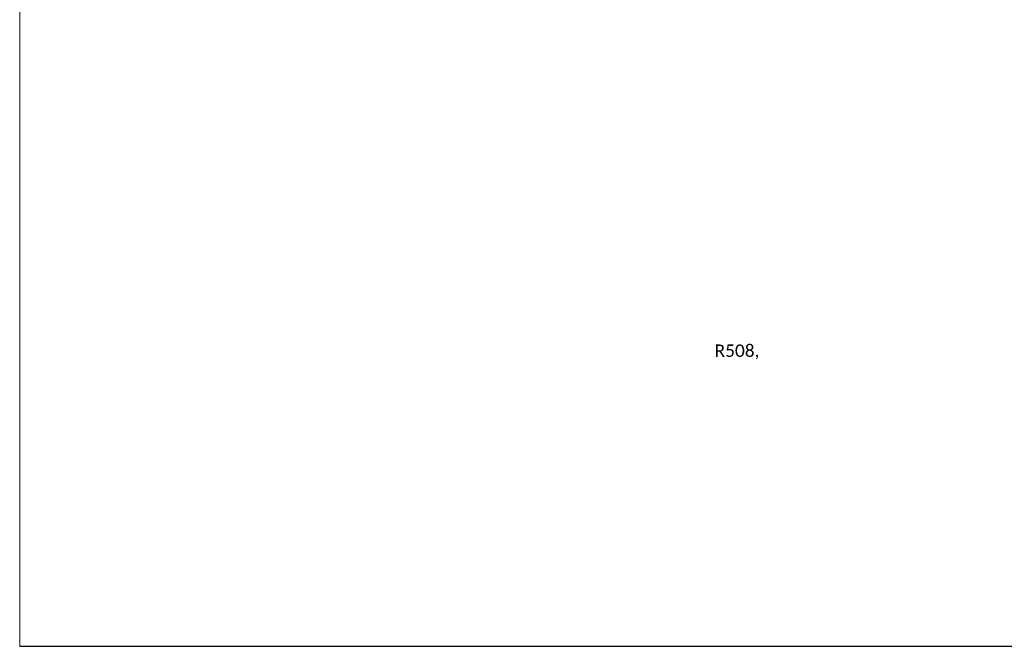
# Model space of a CAD drawing. Extents: x 2147430 to 2149265, y 2147284 to 2147540.
# Tile 1 of 14: x 2147430 to 2147549, y 2147284 to 2147360. Entities that reach past the tile are written whole.
import ezdxf
from ezdxf.enums import TextEntityAlignment as Align

# ---------------------------------------------------------------- set-up
doc = ezdxf.new("R2010")
doc.units = 0
doc.header["$MEASUREMENT"] = 0
doc.layers.add('B_ANNO_NOPLOT', color=47, linetype='Continuous', lineweight=18, plot=False)
doc.layers.add('B_ANNO_TEXT', color=7, linetype='Continuous', lineweight=18)
doc.styles.get("Standard").update_dxf_attribs({"font": 'calibri.ttf'})

# ---------------------------------------------------------------- blocks, each defined once
blk = doc.blocks.new('*U265')
at = {"layer": 'B_ANNO_NOPLOT', "flags": 128}
blk.add_lwpolyline([(2147429.679, 2147284.4533), (2147429.679, 2147536.4533), (2147753.6067, 2147536.4533), (2147753.6067, 2147523.3084), (2147807.679, 2147523.3084), (2147807.679, 2147324.9529), (2147746.2498, 2147324.9529), (2147746.2498, 2147284.4533)], close=True, dxfattribs=at)
blk = doc.blocks.new('*U57')
at = {"layer": 'B_ANNO_NOPLOT', "flags": 128}
blk.add_lwpolyline([(2147429.68, 2147284.45), (2147429.68, 2147536.45), (2147753.61, 2147536.45), (2147753.61, 2147523.31), (2147807.68, 2147523.31), (2147807.68, 2147324.95), (2147746.25, 2147324.95), (2147746.25, 2147284.45)], close=True, dxfattribs=at)
at = {"layer": 'B_ANNO_TEXT'}
for tag, p in [('BN1', (2147748.72, 2147489.02)), ('BN3', (2147756.97, 2147489.02)), ('BN2', (2147748.72, 2147481.76)), ('BN4', (2147756.97, 2147481.76))]:
    blk.add_attdef(tag, text='', height=1.5, dxfattribs=at).set_placement(p, align=Align.MIDDLE_CENTER)
blk = doc.blocks.new('*U300')
at = {"layer": 'B_ANNO_NOPLOT', "flags": 128}
blk.add_lwpolyline([(2147429.68, 2147284.45), (2147429.68, 2147536.45), (2147753.61, 2147536.45), (2147753.61, 2147523.31), (2147807.68, 2147523.31), (2147807.68, 2147324.95), (2147746.25, 2147324.95), (2147746.25, 2147284.45)], close=True, dxfattribs=at)
at = {"layer": 'B_ANNO_TEXT', "insert": (2147513.63, 2147320.92), "char_height": 1.5, "attachment_point": 1}
blk.add_mtext_dynamic_manual_height_columns('R508,', width=5.5113, gutter_width=7.5, heights=[0], dxfattribs=at)
at = {"layer": 'B_ANNO_TEXT'}
for tag, p in [('LN3', (2147766.58, 2147474.35)), ('LN4', (2147766.58, 2147470.72))]:
    blk.add_attdef(tag, text='', height=1.5, dxfattribs=at).set_placement(p, align=Align.MIDDLE_CENTER)

msp = doc.modelspace()

# ---------------------------------------------------------------- block references
msp.add_blockref('*U265', (0, 0))

# ---------------------------------------------------------------- next in the draw order: block references
for name in ['*U57', '*U300']:
    msp.add_blockref(name, (0, 0))

doc.saveas('drawing.dxf')
